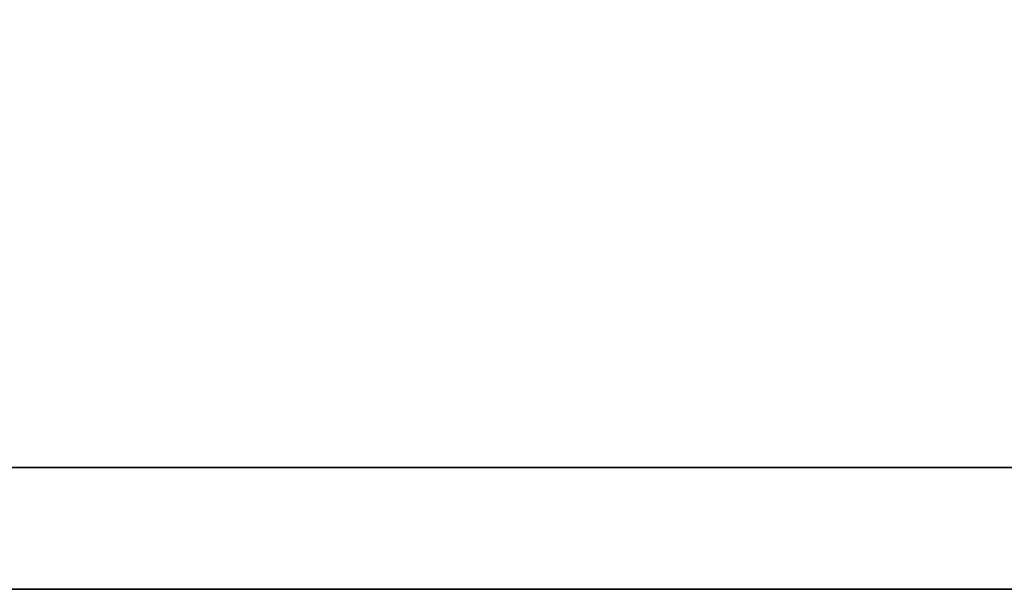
# Model space of a CAD drawing. Header units: millimetres. Extents: x 26 to 424, y -225 to -85.
# Tile 26 of 54: x 309.418 to 310.759, y -185.687 to -184.912. Entities that reach past the tile are written whole.
import ezdxf

# ---------------------------------------------------------------- set-up
doc = ezdxf.new("R2010")
doc.units = ezdxf.units.MM
doc.header["$LTSCALE"] = 0.15
doc.layers.add('DIM', color=4, linetype='CONTINUOUS')
doc.layers.add('layer 1', color=7, linetype='CONTINUOUS')

# ---------------------------------------------------------------- blocks, each defined once
blk = doc.blocks.new('TBI MOTION logo(完整正式版)')
at = {"layer": 'layer 1', "color": 22, "lineweight": 35}
blk.add_open_spline([(75.90875, -9.47875), (75.90875, -9.47875), (75.90875, -12.28625), (75.90875, -12.28625), (75.90875, -12.28625), (75.90875, -12.28625), (75.90875, -12.47875), (75.90875, -12.47875), (75.90875, -12.47875), (75.90875, -12.47875), (75.71625, -12.47875), (75.71625, -12.47875), (75.71625, -12.47875), (75.71625, -12.47875), (-88.32875, -12.47875), (-88.32875, -12.47875), (-88.32875, -12.47875), (-88.32875, -12.47875), (-88.32875, -13.29375), (-88.32875, -13.29375), (-88.32875, -13.29375), (-88.32875, -13.29375), (82.89125, -13.29375), (82.89125, -13.29375), (82.89125, -13.29375), (82.89125, -13.29375), (75.90875, -9.47875), (75.90875, -9.47875)], degree=3, knots=[0, 0, 0, 0, 0.1428571, 0.1428571, 0.1428571, 0.1428572, 0.2857143, 0.2857143, 0.2857143, 0.2857143, 0.4285714, 0.4285714, 0.4285714, 0.4285714, 0.5714286, 0.5714286, 0.5714286, 0.5714286, 0.7142857, 0.7142857, 0.7142857, 0.7142857, 0.8571429, 0.8571429, 0.8571429, 0.8571429, 1, 1, 1, 1], dxfattribs=at)

msp = doc.modelspace()

# ---------------------------------------------------------------- block references
at = {"layer": 'DIM', "color": 0, "xscale": 0.203283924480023, "yscale": 0.203283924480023, "zscale": 0.203283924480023}
msp.add_blockref('TBI MOTION logo(完整正式版)', (323.3513, -182.9848), dxfattribs=at)

doc.saveas('drawing.dxf')
